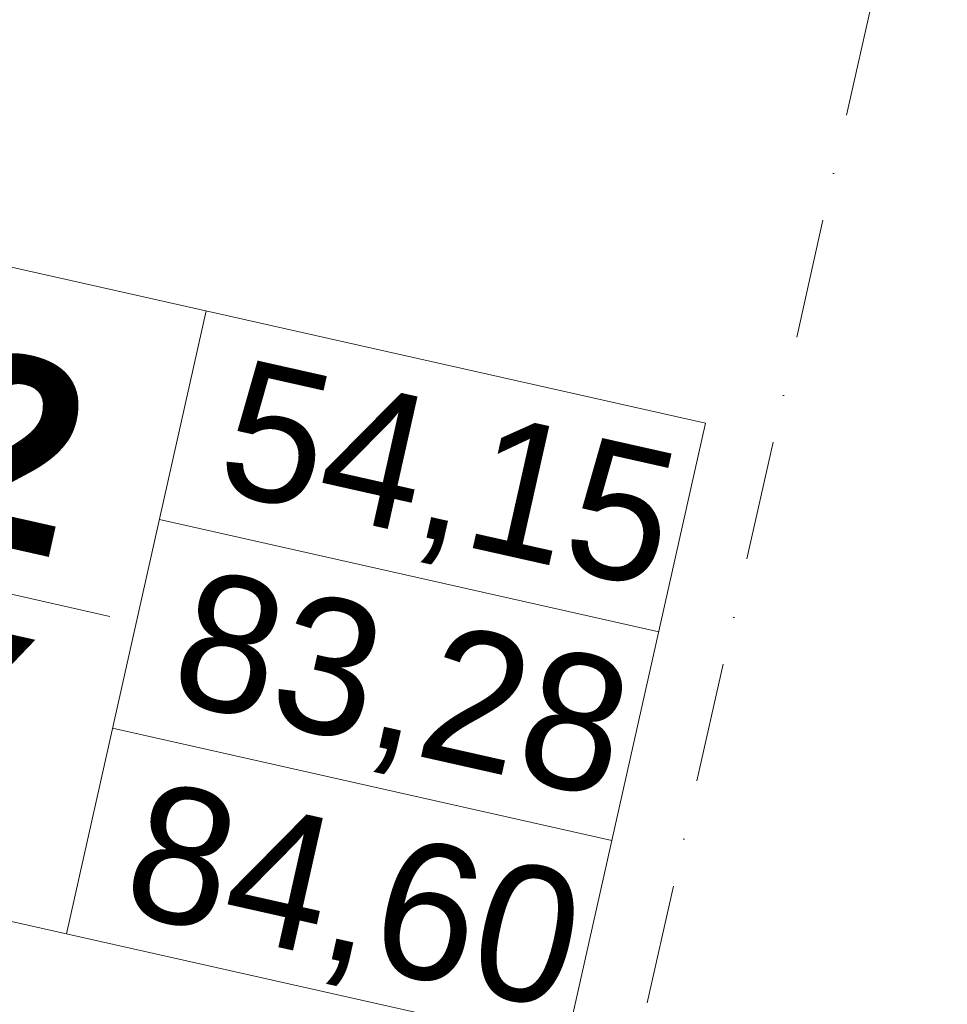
# Model space of a CAD drawing. Header units: millimetres. Extents: x -7145531 to -6681560, y 6117368 to 6219355.
# Tile 129 of 144: x -6931503 to -6928770, y 6126511 to 6129413. Entities that reach past the tile are written whole.
import ezdxf
from ezdxf.enums import TextEntityAlignment as Align

# ---------------------------------------------------------------- set-up
doc = ezdxf.new("R2010")
doc.units = ezdxf.units.MM
doc.header["$MEASUREMENT"] = 0
doc.linetypes.add('Штрихпунктирная', pattern=[670.277762, 352.777767, -176.388884, 0, -141.111112])
doc.layers.add('S - квартира_маркер.АР', color=7, linetype='Continuous')
doc.layers.add('АР-Чертеж-Оси_Осевые размеры.АР', color=7, linetype='Continuous')
doc.layers.add('S - квартира_маркер.АР_Ном._пера__1', color=7, linetype='Continuous', lineweight=0)
doc.layers.add('АР-Чертеж-Оси_Осевые размеры.АР_Ном._пера__120', color=7, linetype='Continuous', lineweight=0)
doc.styles.add('РЎР“Р•РќР•Р\xa0Р\x98Р\xa0_РЎРўР\x98Р›Р¬_3', font='GOTHIC.TTF')
doc.styles.add('РЎР“Р•РќР•Р\xa0Р\x98Р\xa0_РЎРўР\x98Р›Р¬_5', font='GOTHICB.TTF')
doc.dimstyles.new('СГЕНЕРИР_СТИЛЬ__2', dxfattribs={"dimtxt": 400, "dimasz": 332.5, "dimexe": 0.18, "dimexo": 0.0625, "dimgap": 0, "dimtad": 1, "dimdec": 0, "dimzin": 0, "dimdsep": 46, "dimtxsty": 'РЎР“Р•РќР•Р\xa0Р\x98Р\xa0_РЎРўР\x98Р›Р¬_3', "dimblk": 'ARROWHEAD_6', "dimblk1": 'ARROWHEAD_6', "dimblk2": 'ARROWHEAD_6', "dimcen": 0.09, "dimse1": 1, "dimse2": 1, "dimclrd": 7, "dimclre": 7, "dimclrt": 7, "dimazin": 0, "dimtfac": 1, "dimtdec": 4, "dimtmove": 0, "dimatfit": 3, "dimfxl": 1, "dimtolj": 1, "dimtzin": 0, "dimarcsym": 0})
doc.dimstyles.new('СГЕНЕРИР_СТИЛЬ__5', dxfattribs={"dimtxt": 400, "dimasz": 332.5, "dimexe": 0.18, "dimexo": 0.0625, "dimgap": 0, "dimtad": 1, "dimdec": 0, "dimzin": 0, "dimdsep": 46, "dimtxsty": 'РЎР“Р•РќР•Р\xa0Р\x98Р\xa0_РЎРўР\x98Р›Р¬_3', "dimblk": 'ARROWHEAD_6', "dimblk1": 'ARROWHEAD_6', "dimblk2": 'ARROWHEAD_6', "dimcen": 0.09, "dimse1": 1, "dimse2": 1, "dimclrd": 7, "dimclre": 7, "dimclrt": 7, "dimazin": 0, "dimtfac": 1, "dimtdec": 4, "dimtmove": 2, "dimatfit": 3, "dimfxl": 1, "dimtolj": 1, "dimtzin": 0, "dimarcsym": 0})

# ---------------------------------------------------------------- blocks, each defined once
blk = doc.blocks.new('labelLabPP_FlatE34FrameRed3d[45]_8', base_point=(-7159955.9, 6128647))
at = {"layer": 'S - квартира_маркер.АР_Ном._пера__1', "color": 7, "linetype": 'Continuous', "lineweight": 0}
for p, q in [((-7159907.5, 6129227.4), (-7157231.7, 6128626.5)), ((-7158703.3, 6128957), (-7159115.5, 6127121.5)), ((-7157231.7, 6128626.5), (-7157644, 6126791)), ((-7158841.4, 6128342), (-7157369.9, 6128011.5)), ((-7160035.6, 6128292.2), (-7158987.5, 6128056.8)), ((-7158979.5, 6127727), (-7157508, 6127396.5)), ((-7160319.7, 6127392), (-7157644, 6126791))]:
    blk.add_line(p, q, dxfattribs=at)
at = {"layer": 'S - квартира_маркер.АР_Ном._пера__1', "color": 7, "lineweight": 0}
for tag, height, style, p in [('TS_FLATNUMBER', 560, 'РЎР“Р•РќР•Р\xa0Р\x98Р\xa0_РЎРўР\x98Р›Р¬_5', (-7158873.5, 6128452.9)), ('TS_LIVING_ROOM_AREA', 400, 'РЎР“Р•РќР•Р\xa0Р\x98Р\xa0_РЎРўР\x98Р›Р¬_3', (-7157333.3, 6128331.8)), ('TS_POSTFIXNUMROOMS', 560, 'РЎР“Р•РќР•Р\xa0Р\x98Р\xa0_РЎРўР\x98Р›Р¬_5', (-7159048.8, 6127665.2)), ('TS_WITHOUTBALK', 400, 'РЎР“Р•РќР•Р\xa0Р\x98Р\xa0_РЎРўР\x98Р›Р¬_3', (-7157472.1, 6127713.9)), ('TS_ALLSQUARE', 400, 'РЎР“Р•РќР•Р\xa0Р\x98Р\xa0_РЎРўР\x98Р›Р¬_3', (-7157612.4, 6127089.5))]:
    blk.add_attdef(tag, text='', height=height, rotation=347.3417, dxfattribs=dict(at, style=style)).set_placement(p, align=Align.MIDDLE_RIGHT)
blk = doc.blocks.new('Стандартный Маркер Сетки[78]_8', base_point=(-7153141.2, 6145897.9))
at = {"layer": 'АР-Чертеж-Оси_Осевые размеры.АР_Ном._пера__120', "color": 7, "linetype": 'Штрихпунктирная', "lineweight": 0}
blk.add_line((-7153360.3, 6144922.2), (-7157919, 6124625), dxfattribs=at)
at = {"layer": 'АР-Чертеж-Оси_Осевые размеры.АР_Ном._пера__120', "color": 7, "lineweight": 0, "style": 'РЎР“Р•РќР•Р\xa0Р\x98Р\xa0_РЎРўР\x98Р›Р¬_3'}
blk.add_attdef('AC_MarkerText_1', text='', height=350, rotation=347.3417, dxfattribs=at).set_placement((-7158177.7, 6123342.5), align=Align.TOP_CENTER)
blk = doc.blocks.new('Стандартный Маркер Сетки[91]_8', base_point=(-7153141.2, 6145897.9))
at = {"layer": 'АР-Чертеж-Оси_Осевые размеры.АР_Ном._пера__120', "color": 7, "linetype": 'Штрихпунктирная', "lineweight": 0}
blk.add_line((-7153360.3, 6144922.2), (-7157919, 6124625), dxfattribs=at)
at = {"layer": 'АР-Чертеж-Оси_Осевые размеры.АР_Ном._пера__120', "color": 7, "lineweight": 0, "style": 'РЎР“Р•РќР•Р\xa0Р\x98Р\xa0_РЎРўР\x98Р›Р¬_3'}
blk.add_attdef('AC_MarkerText_1', text='', height=350, rotation=347.3417, dxfattribs=at).set_placement((-7158177.7, 6123342.5), align=Align.TOP_CENTER)
blk = doc.blocks.new('ARROWHEAD_6')
at = {"color": 0, "linetype": 'Continuous', "lineweight": 0}
for p, q in [((-0.5, -0.5), (0.5, 0.5)), ((0, 0), (-1, 0))]:
    blk.add_line(p, q, dxfattribs=at)
blk = doc.blocks.new('*D582', base_point=(-6566190.3, 6562677.8))
at = {"layer": 'Defpoints', "color": 0, "linetype": 'Continuous', "transparency": 16777216}
for p in [(-6926559.2, 6131214.5), (-6928608.2, 6131172.6), (-6930158.1, 6124271.5)]:
    blk.add_point(p, dxfattribs=at)
at = {"layer": 'АР-Чертеж-Оси_Осевые размеры.АР', "color": 7, "linetype": 'Continuous', "lineweight": -2, "transparency": 16777216}
blk.add_line((-6928540.9, 6123908.3), (-6929833.7, 6124198.7), dxfattribs=at)
at = {"layer": 'АР-Чертеж-Оси_Осевые размеры.АР', "color": 7, "linetype": 'Continuous', "lineweight": -2, "transparency": 16777216, "xscale": 332.5, "yscale": 332.5, "zscale": 332.5}
for p, rotation in [((-6930158.1, 6124271.5), 167.3417232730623), ((-6928216.5, 6123835.5), 347.3417232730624)]:
    blk.add_blockref('ARROWHEAD_6', p, dxfattribs=dict(at, rotation=rotation))
at = {"layer": 'АР-Чертеж-Оси_Осевые размеры.АР', "color": 7, "linetype": 'Continuous', "lineweight": 0, "transparency": 16777216, "insert": (-6929144.3, 6124330.8), "char_height": 400, "attachment_point": 5, "rotation": 347.3417, "style": 'РЎР“Р•РќР•Р\xa0Р\x98Р\xa0_РЎРўР\x98Р›Р¬_3'}
blk.add_mtext('\\A1;1990', dxfattribs=at)
blk = doc.blocks.new('*D583', base_point=(-6566190.3, 6562677.8))
at = {"layer": 'Defpoints', "color": 0, "linetype": 'Continuous', "transparency": 16777216}
for p in [(-6932158.9, 6132703.9), (-6928608.2, 6131172.6), (-6933804.3, 6125377.5)]:
    blk.add_point(p, dxfattribs=at)
at = {"layer": 'АР-Чертеж-Оси_Осевые размеры.АР', "color": 7, "linetype": 'Continuous', "lineweight": -2, "transparency": 16777216}
for p, q in [((-6933479.9, 6125304.6), (-6932552.8, 6125096.4)), ((-6930421.2, 6124617.6), (-6931384.9, 6124834.1))]:
    blk.add_line(p, q, dxfattribs=at)
at = {"layer": 'АР-Чертеж-Оси_Осевые размеры.АР', "color": 7, "linetype": 'Continuous', "lineweight": -2, "transparency": 16777216, "xscale": 332.5, "yscale": 332.5, "zscale": 332.5}
for p, rotation in [((-6933804.3, 6125377.5), 167.3417232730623), ((-6930096.7, 6124544.7), 347.3417232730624)]:
    blk.add_blockref('ARROWHEAD_6', p, dxfattribs=dict(at, rotation=rotation))
at = {"layer": 'АР-Чертеж-Оси_Осевые размеры.АР', "color": 7, "linetype": 'Continuous', "lineweight": 0, "transparency": 16777216, "insert": (-6931968.8, 6124965.2), "char_height": 400, "attachment_point": 5, "rotation": 347.3417, "style": 'РЎР“Р•РќР•Р\xa0Р\x98Р\xa0_РЎРўР\x98Р›Р¬_3'}
blk.add_mtext('\\A1;3800', dxfattribs=at)

msp = doc.modelspace()

# ---------------------------------------------------------------- block references
at = {"layer": 'S - квартира_маркер.АР', "color": 104, "linetype": 'Continuous', "lineweight": 15, "true_color": 0x029e21}
msp.add_blockref('labelLabPP_FlatE34FrameRed3d[45]_8', (-6932206, 6128244.7), dxfattribs=at).add_auto_attribs({'TS_POSTFIXNUMROOMS': '3К ', 'TS_FLATNUMBER': ' 2 ', 'TS_LIVING_ROOM_AREA': '54,15', 'TS_WITHOUTBALK': '83,28', 'TS_ALLSQUARE': '84,60'})
at = {"layer": 'АР-Чертеж-Оси_Осевые размеры.АР', "color": 8, "linetype": 'Continuous', "lineweight": 15}
for name in ['Стандартный Маркер Сетки[78]_8', 'Стандартный Маркер Сетки[91]_8']:
    msp.add_blockref(name, (-6925391.3, 6145495.6), dxfattribs=at)

# ---------------------------------------------------------------- dimensions: what is measured, and where the dimension line sits
at = {"layer": 'АР-Чертеж-Оси_Осевые размеры.АР', "color": 7, "linetype": 'Continuous', "lineweight": 0}
for base, p1, p2, dimstyle, picture, middle in [((-6933804.3, 6125377.5), (-6928608.2, 6131172.6), (-6932158.9, 6132703.9), 'СГЕНЕРИР_СТИЛЬ__2', '*D583', (-6931968.8, 6124965.2)), ((-6930158.1, 6124271.5), (-6926559.2, 6131214.5), (-6928608.2, 6131172.6), 'СГЕНЕРИР_СТИЛЬ__5', '*D582', (-6929144.3, 6124330.8))]:
    dim = msp.add_linear_dim(base=base, p1=p1, p2=p2, angle=167.3417, dimstyle=dimstyle, dxfattribs=at)
    dim.commit()
    dim.dimension.update_dxf_attribs({"geometry": picture, "text_midpoint": middle, "dimtype": 160, "text_rotation": 347.3417})

doc.saveas('drawing.dxf')
